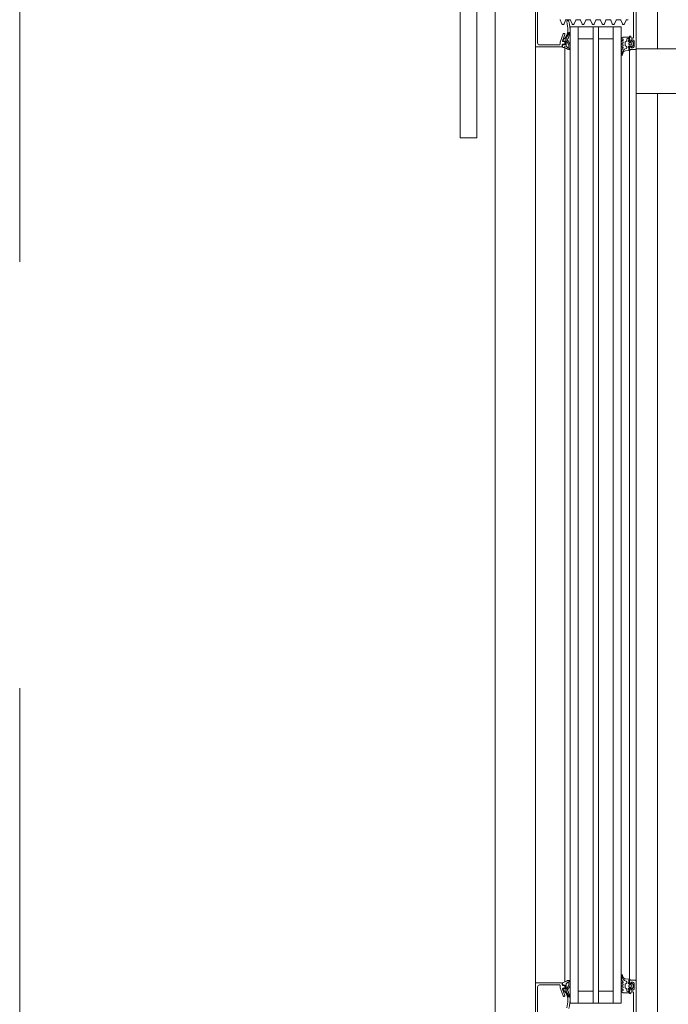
# Model space of a CAD drawing. Header units: centimetres. Extents: x -2424 to 2319, y 5 to 3760.
# Tile 16 of 117: x -613 to -564, y 1146 to 1220. Entities that reach past the tile are written whole.
import ezdxf

# ---------------------------------------------------------------- set-up
doc = ezdxf.new("R2010")
doc.units = ezdxf.units.CM
doc.linetypes.add('Dash', pattern=[60, 30, -30])
doc.linetypes.add('Oś', pattern=[222.25, 127, -31.75, 31.75, -31.75])
for name, color, linetype, lineweight in [('A-DETL-GENF', 92, 'Continuous', 9), ('A-DOOR', 31, 'Continuous', 13), ('A-DOOR-HDLN', 31, 'Continuous', 13), ('A-GLAZ-CWMG', 51, 'Continuous', 13), ('S-GRID', 1, 'Continuous', 13)]:
    doc.layers.add(name, color=color, linetype=linetype, lineweight=lineweight)

msp = doc.modelspace()

# ---------------------------------------------------------------- linework, layer by layer
at = {"layer": 'A-DETL-GENF', "color": 251, "lineweight": 9}
for p, q in [((-574.233, 1130.826), (-574.233, 1283.326)), ((-566.733, 1282.426), (-566.733, 1131.726)), ((-572.033, 1151.826), (-572.033, 1213.976)), ((-571.633, 1151.826), (-571.633, 1213.976)), ((-571.033, 1151.826), (-571.033, 1213.976)), ((-569.933, 1151.826), (-569.933, 1213.976)), ((-569.533, 1151.826), (-569.533, 1213.976)), ((-568.433, 1151.826), (-568.433, 1213.976)), ((-567.833, 1151.826), (-567.833, 1213.976)), ((-567.233, 1151.826), (-567.233, 1213.976))]:
    msp.add_line(p, q, dxfattribs=at)
at = {"layer": 'A-DOOR', "color": 251, "lineweight": 9}
for p, q in [((-566.733, 1217.376), (-566.733, 1229.176)), ((-579.833, 1211.559), (-579.833, 1223.726)), ((-578.583, 1223.726), (-578.583, 1211.559)), ((-574.063, 1217.826), (-574.063, 1220.136)), ((-566.933, 1220.236), (-566.933, 1218.236)), ((-572.379, 1219.546), (-572.251, 1219.236)), ((-572.095, 1219.236), (-571.976, 1219.525)), ((-571.93, 1219.556), (-571.667, 1219.556)), ((-571.62, 1219.525), (-571.501, 1219.236)), ((-571.345, 1219.236), (-571.226, 1219.525)), ((-571.18, 1219.556), (-570.917, 1219.556)), ((-570.87, 1219.525), (-570.751, 1219.236)), ((-570.595, 1219.236), (-570.476, 1219.525)), ((-570.43, 1219.556), (-570.167, 1219.556)), ((-570.12, 1219.525), (-570.001, 1219.236)), ((-569.845, 1219.236), (-569.726, 1219.525)), ((-569.68, 1219.556), (-569.417, 1219.556)), ((-569.37, 1219.525), (-569.251, 1219.236)), ((-569.095, 1219.236), (-568.976, 1219.525)), ((-568.93, 1219.556), (-568.667, 1219.556)), ((-568.62, 1219.525), (-568.501, 1219.236)), ((-568.345, 1219.236), (-568.226, 1219.525)), ((-568.18, 1219.556), (-567.917, 1219.556)), ((-567.87, 1219.525), (-567.751, 1219.236)), ((-567.595, 1219.236), (-567.476, 1219.525)), ((-567.43, 1219.556), (-567.333, 1219.556)), ((-572.135, 1219.206), (-572.211, 1219.206)), ((-571.948, 1218.164), (-571.697, 1218.593)), ((-571.385, 1219.206), (-571.461, 1219.206)), ((-571.033, 1212.775), (-571.033, 1219.026)), ((-570.635, 1219.206), (-570.711, 1219.206)), ((-569.885, 1219.206), (-569.961, 1219.206)), ((-569.135, 1219.206), (-569.211, 1219.206)), ((-568.385, 1219.206), (-568.461, 1219.206)), ((-568.433, 1212.775), (-568.433, 1219.026)), ((-567.635, 1219.206), (-567.711, 1219.206)), ((-572.383, 1217.876), (-572.383, 1217.726)), ((-572.162, 1218.493), (-572.38, 1217.893)), ((-572.206, 1217.993), (-572.036, 1218.458)), ((-572.173, 1218.024), (-572.173, 1217.997)), ((-572.083, 1217.926), (-572.159, 1217.926)), ((-572.147, 1217.967), (-572.045, 1217.955)), ((-572.083, 1218.526), (-572.115, 1218.526)), ((-572.033, 1217.776), (-572.033, 1217.876)), ((-572.018, 1217.925), (-572.018, 1217.714)), ((-571.962, 1218.015), (-571.962, 1218.113)), ((-571.786, 1218.561), (-571.93, 1218.323)), ((-571.788, 1217.975), (-571.843, 1218.016)), ((-571.762, 1217.741), (-571.826, 1217.859)), ((-571.797, 1218.146), (-571.654, 1218.559)), ((-571.663, 1217.77), (-571.754, 1217.936)), ((-567.784, 1218.117), (-567.723, 1218.094)), ((-567.723, 1218.017), (-567.784, 1217.994)), ((-567.784, 1217.917), (-567.723, 1217.894)), ((-567.553, 1217.865), (-567.553, 1217.642)), ((-567.458, 1217.949), (-567.528, 1217.909)), ((-567.433, 1218.103), (-567.433, 1217.992)), ((-567.263, 1218.153), (-567.383, 1218.153)), ((-567.263, 1218.016), (-567.263, 1218.226)), ((-567.133, 1217.916), (-567.263, 1217.916)), ((-567.233, 1218.286), (-567.233, 1218.006)), ((-567.163, 1218.336), (-567.183, 1218.336)), ((-567.113, 1218.236), (-567.113, 1218.286)), ((-567.103, 1217.956), (-567.103, 1217.946)), ((-566.983, 1218.186), (-567.063, 1218.186)), ((-566.948, 1217.873), (-567.052, 1217.977)), ((-566.883, 1217.956), (-566.883, 1217.556)), ((-574.233, 1217.526), (-574.233, 1212.775)), ((-572.433, 1217.676), (-573.913, 1217.676)), ((-572.233, 1217.576), (-572.233, 1217.676)), ((-572.175, 1217.672), (-572.203, 1217.532)), ((-572.183, 1217.726), (-572.083, 1217.726)), ((-572.052, 1217.684), (-572.142, 1217.696)), ((-572.033, 1212.775), (-572.033, 1217.576)), ((-571.794, 1217.466), (-571.665, 1217.392)), ((-571.742, 1217.436), (-571.742, 1217.66)), ((-571.648, 1217.448), (-571.648, 1217.712)), ((-567.813, 1217.216), (-567.813, 1216.949)), ((-567.723, 1217.817), (-567.784, 1217.794)), ((-567.784, 1217.717), (-567.723, 1217.694)), ((-567.723, 1217.617), (-567.784, 1217.594)), ((-567.773, 1217.516), (-567.733, 1217.516)), ((-567.531, 1217.229), (-567.223, 1217.256)), ((-567.528, 1217.598), (-567.458, 1217.558)), ((-567.433, 1217.515), (-567.433, 1217.449)), ((-567.263, 1217.726), (-567.263, 1217.786)), ((-567.263, 1217.596), (-567.133, 1217.596)), ((-567.233, 1217.506), (-567.233, 1217.376)), ((-567.233, 1217.376), (-567.233, 1212.775)), ((-567.213, 1217.836), (-567.103, 1217.836)), ((-567.103, 1217.676), (-567.213, 1217.676)), ((-567.183, 1217.326), (-566.783, 1217.326)), ((-567.103, 1217.566), (-567.103, 1217.556)), ((-567.053, 1217.786), (-567.053, 1217.726)), ((-567.052, 1217.534), (-566.948, 1217.638)), ((-566.933, 1217.674), (-566.933, 1217.837)), ((-560.26, 1217.393), (-566.733, 1217.393)), ((-566.733, 1217.376), (-566.733, 1212.775)), ((-567.791, 1216.952), (-567.805, 1216.924)), ((-567.734, 1216.941), (-567.709, 1217.068)), ((-566.733, 1214.059), (-561.717, 1214.059)), ((-579.833, 1210.769), (-578.583, 1210.769)), ((-574.233, 1147.676), (-574.233, 1152.576)), ((-572.033, 1147.896), (-572.033, 1152.576)), ((-571.033, 1152.576), (-571.033, 1146.326)), ((-568.433, 1152.576), (-568.433, 1146.326)), ((-567.233, 1148.097), (-567.233, 1152.576)), ((-566.733, 1147.976), (-566.733, 1152.576)), ((-567.813, 1148.135), (-567.813, 1148.402)), ((-567.791, 1148.399), (-567.805, 1148.427)), ((-567.734, 1148.41), (-567.709, 1148.284)), ((-574.063, 1147.526), (-574.063, 1145.216)), ((-572.433, 1147.676), (-573.913, 1147.676)), ((-572.383, 1147.475), (-572.383, 1147.626)), ((-572.233, 1147.776), (-572.233, 1147.676)), ((-572.175, 1147.679), (-572.203, 1147.819)), ((-572.183, 1147.626), (-572.083, 1147.626)), ((-572.052, 1147.667), (-572.142, 1147.655)), ((-572.033, 1147.576), (-572.033, 1147.476)), ((-572.018, 1147.426), (-572.018, 1147.637)), ((-571.762, 1147.61), (-571.826, 1147.492)), ((-571.794, 1147.886), (-571.665, 1147.959)), ((-571.663, 1147.581), (-571.754, 1147.415)), ((-571.742, 1147.916), (-571.742, 1147.691)), ((-571.648, 1147.903), (-571.648, 1147.639)), ((-567.723, 1147.734), (-567.784, 1147.757)), ((-567.784, 1147.634), (-567.723, 1147.657)), ((-567.723, 1147.534), (-567.784, 1147.557)), ((-567.773, 1147.836), (-567.733, 1147.836)), ((-567.553, 1147.486), (-567.553, 1147.709)), ((-567.531, 1148.122), (-567.223, 1148.096)), ((-567.528, 1147.753), (-567.458, 1147.793)), ((-567.433, 1147.836), (-567.433, 1147.902)), ((-567.263, 1147.756), (-567.133, 1147.756)), ((-567.263, 1147.626), (-567.263, 1147.566)), ((-567.233, 1147.846), (-567.233, 1147.976)), ((-567.103, 1147.676), (-567.213, 1147.676)), ((-567.213, 1147.516), (-567.103, 1147.516)), ((-567.183, 1148.026), (-566.783, 1148.026)), ((-567.103, 1147.786), (-567.103, 1147.796)), ((-567.053, 1147.566), (-567.053, 1147.626)), ((-567.052, 1147.817), (-566.948, 1147.713)), ((-566.948, 1147.478), (-567.052, 1147.374)), ((-566.933, 1147.677), (-566.933, 1147.514)), ((-566.883, 1147.396), (-566.883, 1147.796)), ((-566.733, 1147.976), (-566.733, 1136.176)), ((-572.162, 1146.858), (-572.38, 1147.458)), ((-572.206, 1147.358), (-572.036, 1146.893)), ((-572.173, 1147.327), (-572.173, 1147.354)), ((-572.083, 1147.426), (-572.159, 1147.426)), ((-572.147, 1147.384), (-572.045, 1147.396)), ((-572.083, 1146.826), (-572.115, 1146.826)), ((-571.962, 1147.336), (-571.962, 1147.238)), ((-571.948, 1147.187), (-571.697, 1146.758)), ((-571.786, 1146.79), (-571.93, 1147.028)), ((-571.788, 1147.376), (-571.843, 1147.335)), ((-571.797, 1147.205), (-571.654, 1146.792)), ((-567.784, 1147.434), (-567.723, 1147.457)), ((-567.723, 1147.334), (-567.784, 1147.357)), ((-567.784, 1147.234), (-567.723, 1147.257)), ((-567.458, 1147.402), (-567.528, 1147.442)), ((-567.433, 1147.248), (-567.433, 1147.359)), ((-567.263, 1147.198), (-567.383, 1147.198)), ((-567.133, 1147.436), (-567.263, 1147.436)), ((-567.263, 1147.336), (-567.263, 1147.126)), ((-567.233, 1147.066), (-567.233, 1147.346)), ((-567.163, 1147.016), (-567.183, 1147.016)), ((-567.113, 1147.116), (-567.113, 1147.066)), ((-567.103, 1147.396), (-567.103, 1147.406)), ((-566.983, 1147.166), (-567.063, 1147.166)), ((-566.933, 1145.116), (-566.933, 1147.116))]:
    msp.add_line(p, q, dxfattribs=at)
at = {"layer": 'A-DOOR', "color": 251, "lineweight": 9, "flags": 128}
for points in [[(-574.113, 1220.376), (-574.113, 1220.476), (-574.233, 1220.476), (-574.233, 1217.526), (-572.283, 1217.526)], [(-571.633, 1212.775), (-571.633, 1219.026), (-567.833, 1219.026), (-567.833, 1212.775)], [(-571.033, 1218.126), (-569.933, 1218.126), (-569.933, 1219.026), (-569.933, 1212.775)], [(-568.433, 1218.126), (-569.533, 1218.126), (-569.533, 1219.026), (-569.533, 1212.775)], [(-571.874, 1217.915), (-571.937, 1217.952), (-571.937, 1217.616)], [(-567.293, 1218.256), (-567.693, 1218.256), (-567.793, 1218.19)], [(-567.183, 1217.956), (-567.133, 1217.956), (-567.133, 1218.056), (-566.983, 1218.056)], [(-567.183, 1217.296), (-567.263, 1217.296), (-567.263, 1217.496)], [(-566.983, 1217.456), (-567.133, 1217.456), (-567.133, 1217.556), (-567.183, 1217.556)], [(-579.833, 1210.784), (-579.833, 1210.769), (-579.833, 1210.784), (-579.833, 1210.829), (-579.833, 1210.902), (-579.833, 1211), (-579.833, 1211.12), (-579.833, 1211.257), (-579.833, 1211.405), (-579.833, 1211.559)], [(-578.583, 1211.559), (-578.583, 1211.405), (-578.583, 1211.257), (-578.583, 1211.12), (-578.583, 1211), (-578.583, 1210.902), (-578.583, 1210.829), (-578.583, 1210.784), (-578.583, 1210.769), (-578.583, 1210.784)], [(-571.633, 1152.576), (-571.633, 1146.326), (-567.833, 1146.326), (-567.833, 1152.576)], [(-571.033, 1147.226), (-569.933, 1147.226), (-569.933, 1146.326), (-569.933, 1152.576)], [(-568.433, 1147.226), (-569.533, 1147.226), (-569.533, 1146.326), (-569.533, 1152.576)], [(-574.113, 1144.976), (-574.113, 1144.876), (-574.233, 1144.876), (-574.233, 1147.826), (-572.283, 1147.826)], [(-571.874, 1147.436), (-571.937, 1147.399), (-571.937, 1147.735)], [(-567.183, 1148.056), (-567.263, 1148.056), (-567.263, 1147.856)], [(-566.983, 1147.896), (-567.133, 1147.896), (-567.133, 1147.796), (-567.183, 1147.796)], [(-567.293, 1147.096), (-567.693, 1147.096), (-567.793, 1147.161)], [(-567.183, 1147.396), (-567.133, 1147.396), (-567.133, 1147.296), (-566.983, 1147.296)]]:
    msp.add_lwpolyline(points, dxfattribs=at)
at = {"layer": 'A-DOOR', "color": 251, "lineweight": 9}
for centre, radius, start, end in [((-572.333, 1219.565), 0.05, 180, 202.5), ((-571.93, 1219.506), 0.05, 90, 157.5), ((-571.817, 1219.41), 0.08, 13.47035, 195.30097), ((-574.642, 1218.693), 2.834, 1.52226, 14.21438), ((-574.642, 1218.693), 2.994, 357.88171, 14.22771), ((-571.667, 1219.506), 0.05, 22.5, 90), ((-571.18, 1219.506), 0.05, 90, 157.5), ((-570.917, 1219.506), 0.05, 22.5, 90), ((-570.43, 1219.506), 0.05, 90, 157.5), ((-570.167, 1219.506), 0.05, 22.5, 90), ((-569.68, 1219.506), 0.05, 90, 157.5), ((-569.417, 1219.506), 0.05, 22.5, 90), ((-568.93, 1219.506), 0.05, 90, 157.5), ((-568.667, 1219.506), 0.05, 22.5, 90), ((-568.18, 1219.506), 0.05, 90, 157.5), ((-567.917, 1219.506), 0.05, 22.5, 90), ((-567.43, 1219.506), 0.05, 90, 157.5), ((-572.205, 1219.256), 0.05, 202.5, 262.85476), ((-572.142, 1219.256), 0.05, 277.14524, 337.5), ((-572.609, 1218.747), 0.8, 333.61388, 1.52864), ((-571.722, 1218.522), 0.075, 69.98506, 148.8937), ((-571.73, 1218.585), 0.08, 340.98988, 357.88943), ((-571.455, 1219.256), 0.05, 202.5, 262.85476), ((-571.392, 1219.256), 0.05, 277.14524, 337.5), ((-570.705, 1219.256), 0.05, 202.5, 262.85476), ((-570.642, 1219.256), 0.05, 277.14524, 337.5), ((-569.955, 1219.256), 0.05, 202.5, 262.85476), ((-569.892, 1219.256), 0.05, 277.14524, 337.5), ((-569.205, 1219.256), 0.05, 202.5, 262.85476), ((-569.142, 1219.256), 0.05, 277.14524, 337.5), ((-568.455, 1219.256), 0.05, 202.5, 262.85476), ((-568.392, 1219.256), 0.05, 277.14524, 337.5), ((-567.705, 1219.256), 0.05, 202.5, 262.85476), ((-567.642, 1219.256), 0.05, 277.14524, 337.5), ((-572.333, 1217.876), 0.05, 160, 180), ((-572.159, 1217.976), 0.05, 160, 270), ((-572.143, 1218.024), 0.03, 130.84823, 180), ((-572.143, 1217.997), 0.03, 180, 262.94356), ((-572.915, 1218.917), 1.15, 310.84823, 332.83026), ((-572.115, 1218.476), 0.05, 90, 160), ((-572.083, 1218.476), 0.05, 340, 90), ((-572.083, 1217.876), 0.05, 0, 90), ((-572.048, 1217.925), 0.03, 0, 82.94356), ((-571.862, 1218.113), 0.1, 149.61644, 180), ((-571.886, 1218.009), 0.0764, 175.73555, 240.06708), ((-571.976, 1217.778), 0.17, 28.53659, 53.53659), ((-571.813, 1218.056), 0.05, 116.95563, 233.63337), ((-571.872, 1218.172), 0.08, 296.95563, 340.98988), ((-571.859, 1217.879), 0.12, 28.63337, 53.63337), ((-567.773, 1218.156), 0.04, 119.99967, 255.00053), ((-567.773, 1217.956), 0.04, 104.99956, 255.00044), ((-567.733, 1218.056), 0.04, 285.00018, 74.99982), ((-567.733, 1217.856), 0.04, 285.00017, 74.99983), ((-567.503, 1217.865), 0.05, 120, 180), ((-567.483, 1217.992), 0.05, 300, 0), ((-567.383, 1218.103), 0.05, 90, 180), ((-567.263, 1217.966), 0.05, 90.00064, 270.00064), ((-567.293, 1218.226), 0.03, 0, 90), ((-567.183, 1218.286), 0.05, 90, 180), ((-567.183, 1218.006), 0.05, 180, 270), ((-567.163, 1218.286), 0.05, 0, 90), ((-567.133, 1217.946), 0.03, 270, 0), ((-567.063, 1218.236), 0.05, 180, 270), ((-567.073, 1217.956), 0.03, 44.99807, 180.00005), ((-566.983, 1218.236), 0.05, 270, 0), ((-566.983, 1217.956), 0.1, 0, 90), ((-566.983, 1217.837), 0.05, 0, 45.0277), ((-573.913, 1217.826), 0.15, 180, 270), ((-572.433, 1217.726), 0.05, 270, 0), ((-572.283, 1217.576), 0.05, 270, 0), ((-572.183, 1217.676), 0.05, 90, 180), ((-572.173, 1217.526), 0.03, 167.64351, 258.57319), ((-572.367, 1216.565), 0.95, 55.94898, 78.57319), ((-572.146, 1217.666), 0.03, 81.88201, 169.00591), ((-572.083, 1217.776), 0.05, 270, 0), ((-572.048, 1217.714), 0.03, 262.79232, 0), ((-571.877, 1217.616), 0.06, 180, 236.69787), ((-573.031, 1216.188), 1.777, 46.27343, 50.86446), ((-571.768, 1217.452), 0.12, 235.94898, 358.00766), ((-571.774, 1217.5), 0.04, 224.96394, 240.3746), ((-571.911, 1217.66), 0.17, 359.92719, 28.53659), ((-571.768, 1217.712), 0.12, 359.99611, 28.63337), ((-567.773, 1217.756), 0.04, 104.99956, 255.00044), ((-567.773, 1217.556), 0.04, 104.99972, 270.00022), ((-567.513, 1217.216), 0.3, 130.31982, 180.00133), ((-567.389, 1217.029), 0.381, 102.65989, 178.10052), ((-567.733, 1217.476), 0.04, 310.32079, 90), ((-567.733, 1217.656), 0.04, 285.00018, 74.99982), ((-567.513, 1217.029), 0.2, 95.00821, 168.9975), ((-567.503, 1217.642), 0.05, 180, 240), ((-567.483, 1217.449), 0.05, 282.12661, 0), ((-567.483, 1217.515), 0.05, 0, 60), ((-567.263, 1217.546), 0.05, 90, 270), ((-567.213, 1217.786), 0.05, 89.99888, 180.00112), ((-567.213, 1217.726), 0.05, 179.99888, 270.00112), ((-567.183, 1217.506), 0.05, 90, 180), ((-567.183, 1217.376), 0.05, 180, 270), ((-567.223, 1217.296), 0.04, 270.00064, 359.99992), ((-567.133, 1217.566), 0.03, 0, 90), ((-567.103, 1217.786), 0.05, 359.99786, 90.00214), ((-567.103, 1217.726), 0.05, 269.99786, 0.00214), ((-567.073, 1217.556), 0.03, 180.00548, 314.99659), ((-566.983, 1217.556), 0.1, 270, 0), ((-566.983, 1217.674), 0.05, 314.97984, 0), ((-566.783, 1217.376), 0.05, 270, 0), ((-567.773, 1216.949), 0.04, 179.91911, 348.98944), ((-568.111, 1217.075), 0.343, 338.94633, 354.39887), ((-567.773, 1148.402), 0.04, 11.01056, 180.08089), ((-568.111, 1148.276), 0.343, 5.60113, 21.05367), ((-567.389, 1148.322), 0.381, 181.89948, 257.34011), ((-567.513, 1148.322), 0.2, 191.0025, 264.99179), ((-573.913, 1147.526), 0.15, 90, 180), ((-572.433, 1147.626), 0.05, 0, 90), ((-572.333, 1147.475), 0.05, 180, 200), ((-572.283, 1147.776), 0.05, 0, 90), ((-572.183, 1147.676), 0.05, 180, 270), ((-572.173, 1147.825), 0.03, 101.42681, 192.35649), ((-572.367, 1148.786), 0.95, 281.42681, 304.05102), ((-572.146, 1147.685), 0.03, 190.99409, 278.11799), ((-572.083, 1147.576), 0.05, 0, 90), ((-572.083, 1147.476), 0.05, 270, 0), ((-572.048, 1147.637), 0.03, 0, 97.20768), ((-571.877, 1147.735), 0.06, 123.30213, 180), ((-573.031, 1149.163), 1.777, 309.13554, 313.72657), ((-571.976, 1147.573), 0.17, 306.46341, 331.46341), ((-571.768, 1147.899), 0.12, 1.99234, 124.05102), ((-571.774, 1147.851), 0.04, 119.6254, 135.03606), ((-571.911, 1147.691), 0.17, 331.46341, 0.07281), ((-571.768, 1147.639), 0.12, 331.36663, 0.00389), ((-567.513, 1148.135), 0.3, 179.99867, 229.68018), ((-567.773, 1147.796), 0.04, 89.99978, 255.00028), ((-567.773, 1147.596), 0.04, 104.99956, 255.00044), ((-567.733, 1147.876), 0.04, 270, 49.67921), ((-567.733, 1147.696), 0.04, 285.00018, 74.99982), ((-567.733, 1147.496), 0.04, 285.00017, 74.99983), ((-567.503, 1147.709), 0.05, 120, 180), ((-567.503, 1147.486), 0.05, 180, 240), ((-567.483, 1147.902), 0.05, 0, 77.87339), ((-567.483, 1147.836), 0.05, 300, 0), ((-567.263, 1147.806), 0.05, 90, 270), ((-567.213, 1147.626), 0.05, 89.99888, 180.00112), ((-567.213, 1147.566), 0.05, 179.99888, 270.00112), ((-567.183, 1147.976), 0.05, 90, 180), ((-567.183, 1147.846), 0.05, 180, 270), ((-567.223, 1148.056), 0.04, 0.00008, 89.99936), ((-567.133, 1147.786), 0.03, 270, 0), ((-567.073, 1147.796), 0.03, 45.00341, 179.99452), ((-567.103, 1147.626), 0.05, 359.99786, 90.00214), ((-567.103, 1147.566), 0.05, 269.99786, 0.00214), ((-566.983, 1147.796), 0.1, 0, 90), ((-566.983, 1147.677), 0.05, 0, 45.02016), ((-566.983, 1147.514), 0.05, 314.9723, 0), ((-566.783, 1147.976), 0.05, 0, 90), ((-572.159, 1147.376), 0.05, 90, 200), ((-572.143, 1147.354), 0.03, 97.05644, 180), ((-572.143, 1147.327), 0.03, 180, 229.15177), ((-572.915, 1146.434), 1.15, 27.16974, 49.15177), ((-572.115, 1146.876), 0.05, 200, 270), ((-572.083, 1146.876), 0.05, 270, 20), ((-572.048, 1147.426), 0.03, 277.05644, 0), ((-571.886, 1147.342), 0.0764, 119.93292, 184.26445), ((-571.862, 1147.238), 0.1, 180, 210.38356), ((-572.609, 1146.604), 0.8, 358.47136, 26.38612), ((-571.813, 1147.295), 0.05, 126.36663, 243.04437), ((-571.872, 1147.179), 0.08, 19.01012, 63.04437), ((-571.859, 1147.472), 0.12, 306.36663, 331.36663), ((-571.722, 1146.829), 0.075, 211.1063, 290.01494), ((-574.642, 1146.658), 2.994, 345.77229, 2.11829), ((-571.73, 1146.766), 0.08, 2.11057, 19.01012), ((-567.773, 1147.396), 0.04, 104.99956, 255.00044), ((-567.773, 1147.196), 0.04, 104.99947, 240.00033), ((-567.733, 1147.296), 0.04, 285.00018, 74.99982), ((-567.483, 1147.359), 0.05, 0, 60), ((-567.383, 1147.248), 0.05, 180, 270), ((-567.263, 1147.386), 0.05, 89.99936, 269.99936), ((-567.293, 1147.126), 0.03, 270, 0), ((-567.183, 1147.346), 0.05, 90, 180), ((-567.183, 1147.066), 0.05, 180, 270), ((-567.163, 1147.066), 0.05, 270, 0), ((-567.133, 1147.406), 0.03, 0, 90), ((-567.063, 1147.116), 0.05, 90, 180), ((-567.073, 1147.396), 0.03, 179.99995, 315.00193), ((-566.983, 1147.396), 0.1, 270, 0), ((-566.983, 1147.116), 0.05, 0, 90), ((-574.642, 1146.658), 2.834, 345.78562, 358.47774)]:
    msp.add_arc(centre, radius, start, end, dxfattribs=at)
at = {"layer": 'A-DOOR-HDLN', "color": 251, "linetype": 'Dash', "lineweight": 9}
msp.add_arc((-565.733, 1134.626), 93.35, 0, 90, dxfattribs=at)
at = {"layer": 'A-GLAZ-CWMG', "color": 251, "lineweight": 9}
for p, q in [((-565.133, 1283.326), (-565.133, 1217.393)), ((-577.233, 1130.826), (-577.233, 1222.527)), ((-565.133, 1214.059), (-565.133, 1130.826))]:
    msp.add_line(p, q, dxfattribs=at)
at = {"layer": 'S-GRID', "color": 251, "linetype": 'Oś', "lineweight": 9}
msp.add_line((-612.623, 2884.269), (-612.623, 27.126), dxfattribs=at)

doc.saveas('drawing.dxf')
